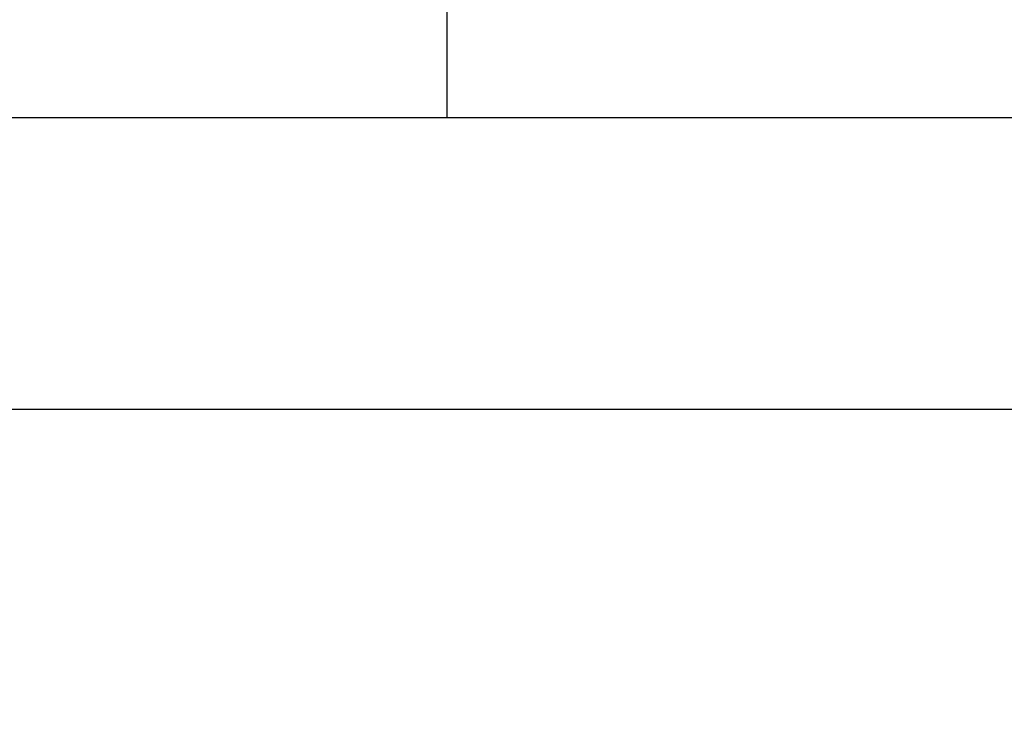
# Model space of a CAD drawing. Extents: x -227 to 124577, y 209 to 450552.
# Tile 2 of 14: x 50 to 67, y 292 to 304. Entities that reach past the tile are written whole.
import ezdxf

# ---------------------------------------------------------------- set-up
doc = ezdxf.new("R2010")
doc.units = 0
doc.header["$LTSCALE"] = 4
doc.header["$MEASUREMENT"] = 0
for name, color, linetype in [('A3$0$KADER25', 7, 'CONTINUOUS'), ('A3$0$KADER50', 9, 'CONTINUOUS'), ('A3$0$PROVXREF', 7, 'CONTINUOUS'), ('A4LOGO$0$A4-LOGO-50', 9, 'CONTINUOUS'), ('PROVXREF', 7, 'CONTINUOUS')]:
    doc.layers.add(name, color=color, linetype=linetype)

# ---------------------------------------------------------------- blocks, each defined once
blk = doc.blocks.new('A4LOGO')
at = {"layer": 'A4LOGO$0$A4-LOGO-50', "linetype": 'Continuous'}
blk.add_3dface([(0, 17.5), (-40, 17.5), (-40, 0), (0, 0)], dxfattribs=at)
blk = doc.blocks.new('A3')
at = {"layer": 'A3$0$KADER25', "invisible_edges": 14}
blk.add_3dface([(-205, -5, 110), (5, -5, 110), (124.183, -93.286, 110), (-324.183, -93.286, 110)], dxfattribs=at)
at = {"layer": 'A3$0$KADER50', "linetype": 'Continuous', "invisible_edges": 14}
blk.add_3dface([(-200, 0, 110), (0, 0, 110), (5, -5, 110), (-205, -5, 110)], dxfattribs=at)
at = {"layer": 'A3$0$PROVXREF', "linetype": 'Continuous'}
blk.add_blockref('A4LOGO', (0, 0, 110), dxfattribs=at)

msp = doc.modelspace()

# ---------------------------------------------------------------- block references
at = {"layer": 'PROVXREF'}
msp.add_blockref('A3', (97.108, 302.631), dxfattribs=at)

doc.saveas('drawing.dxf')
